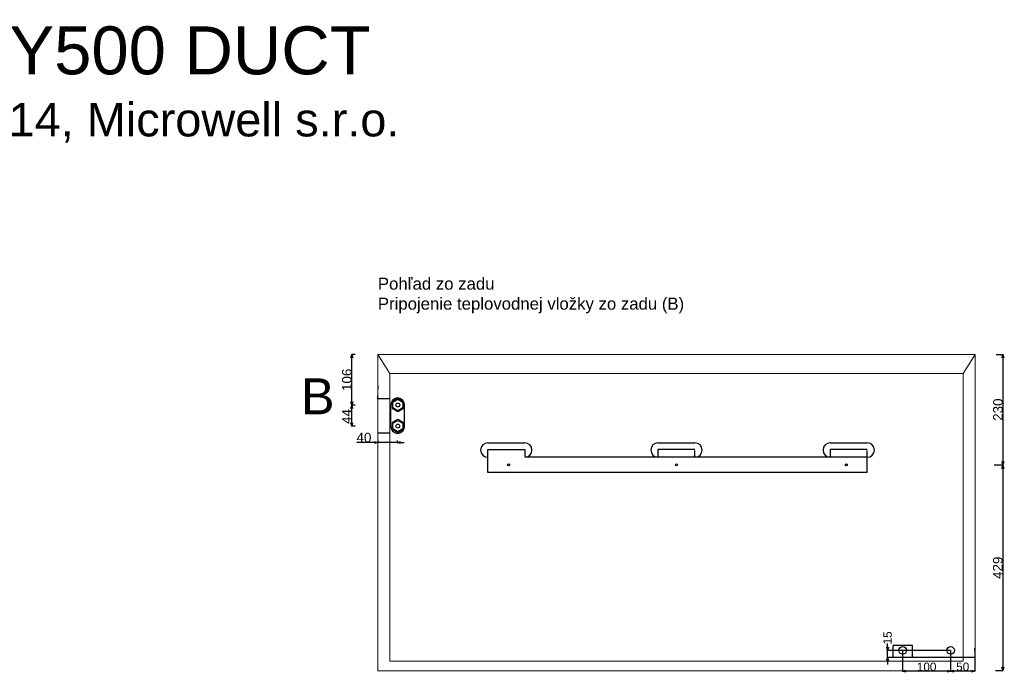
# Model space of a CAD drawing. Extents: x -553 to 3559, y -522 to 2621.
# Tile 4 of 4: x 1503 to 3556, y 1260 to 2621. Entities that reach past the tile are written whole.
import ezdxf

# ---------------------------------------------------------------- set-up
doc = ezdxf.new("R2010")
doc.units = 0
doc.header["$MEASUREMENT"] = 0
doc.linetypes.add('Hidden Line', pattern=[19.5611, 14.1111, -5.45])
for name, color, linetype in [('Desky', 7, 'Continuous'), ('Kóty délkové', 7, 'Continuous'), ('Nábytek a zařízení', 7, 'Continuous'), ('Oblouky a kružnice', 7, 'Continuous'), ('Střechy', 7, 'Continuous'), ('Textové bloky', 7, 'Continuous'), ('Zdi', 7, 'Continuous'), ('Čáry', 7, 'Continuous')]:
    doc.layers.add(name, color=color, linetype=linetype)
doc.styles.add('GENERATED_STYLE_1', font='ARIAL.ttf')
doc.dimstyles.new('Dimstyle_611', dxfattribs={"dimtxt": 17.5, "dimasz": 7.125, "dimexe": 0.18, "dimexo": 0, "dimgap": 0.09, "dimtad": 1, "dimdec": 0, "dimzin": 0, "dimdsep": 46, "dimtxsty": 'GENERATED_STYLE_1', "dimblk": 'ARROWHEAD_3', "dimblk1": 'ARROWHEAD_3', "dimblk2": 'ARROWHEAD_3', "dimcen": 0.09, "dimclrd": 7, "dimclre": 7, "dimclrt": 7, "dimazin": 0, "dimtfac": 1, "dimtdec": 4, "dimtmove": 0, "dimatfit": 0, "dimfxl": 0, "dimtolj": 1, "dimtzin": 0, "dimarcsym": 0})
doc.dimstyles.new('Peter', dxfattribs={"dimtxt": 20, "dimasz": 7.125, "dimexe": 0.18, "dimexo": 0, "dimgap": 0.09, "dimtad": 1, "dimdec": 0, "dimzin": 0, "dimdsep": 46, "dimtxsty": 'GENERATED_STYLE_1', "dimblk": 'ARROWHEAD_3', "dimblk1": 'ARROWHEAD_3', "dimblk2": 'ARROWHEAD_3', "dimcen": 0.09, "dimclrd": 7, "dimclre": 7, "dimclrt": 7, "dimazin": 0, "dimtfac": 1, "dimtdec": 4, "dimtmove": 0, "dimatfit": 0, "dimfxl": 0, "dimtolj": 1, "dimtzin": 0, "dimarcsym": 0})

# ---------------------------------------------------------------- blocks, each defined once
blk = doc.blocks.new('ARROWHEAD_3')
at = {"color": 0, "linetype": 'Continuous'}
blk.add_line((0, 0), (-1, 0), dxfattribs=at)
blk.add_lwpolyline([(-1, 0.2679), (0, 0), (-1, -0.2679)], dxfattribs=at)
blk = doc.blocks.new('*D278')
at = {"color": 7, "linetype": 'Continuous', "lineweight": -2}
for p, q in [((2202.4, 1923), (2195.7, 1923)), ((2195.8, 1824.2), (2195.8, 1915.9)), ((2203, 1817.1), (2195.7, 1817.1))]:
    blk.add_line(p, q, dxfattribs=at)
at = {"layer": 'Defpoints', "color": 0}
for p in [(2195.8, 1923), (2202.4, 1923), (2203, 1817.1)]:
    blk.add_point(p, dxfattribs=at)
at = {"color": 7, "lineweight": -2, "xscale": 7.124999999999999, "yscale": 7.124999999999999, "zscale": 7.124999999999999}
for p, rotation in [((2195.8, 1923), 90), ((2195.8, 1817.1), 270)]:
    blk.add_blockref('ARROWHEAD_3', p, dxfattribs=dict(at, rotation=rotation))
at = {"color": 7, "linetype": 'Continuous', "lineweight": 0, "insert": (2185.5, 1870), "char_height": 20, "attachment_point": 5, "rotation": 90, "style": 'GENERATED_STYLE_1'}
blk.add_mtext('\\A1;106', dxfattribs=at)
blk = doc.blocks.new('*D279')
at = {"color": 7, "linetype": 'Continuous', "lineweight": -2}
for p, q in [((2203, 1817.1), (2195.2, 1817.1)), ((2195.4, 1780.5), (2195.4, 1810)), ((2202.5, 1773.4), (2195.2, 1773.4))]:
    blk.add_line(p, q, dxfattribs=at)
at = {"layer": 'Defpoints', "color": 0}
for p in [(2195.4, 1817.1), (2203, 1817.1), (2202.5, 1773.4)]:
    blk.add_point(p, dxfattribs=at)
at = {"color": 7, "lineweight": -2, "xscale": 7.124999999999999, "yscale": 7.124999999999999, "zscale": 7.124999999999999}
for p, rotation in [((2195.4, 1817.1), 90), ((2195.4, 1773.4), 270)]:
    blk.add_blockref('ARROWHEAD_3', p, dxfattribs=dict(at, rotation=rotation))
at = {"color": 7, "linetype": 'Continuous', "lineweight": 0, "insert": (2185.3, 1793.4), "char_height": 20, "attachment_point": 5, "rotation": 90, "style": 'GENERATED_STYLE_1'}
blk.add_mtext('\\A1;44', dxfattribs=at)
blk = doc.blocks.new('*D283')
at = {"layer": 'Defpoints', "color": 0}
for p in [(3312.7, 1305.7), (3444.1, 1305.7), (3494.6, 1290.7)]:
    blk.add_point(p, dxfattribs=at)
at = {"layer": 'Kóty délkové', "color": 7, "linetype": 'Continuous', "lineweight": -2}
for p, q in [((3312.7, 1312.8), (3312.7, 1320)), ((3444.1, 1305.7), (3312.5, 1305.7)), ((3312.7, 1290.7), (3312.7, 1305.7)), ((3494.6, 1290.7), (3312.5, 1290.7)), ((3312.7, 1290.7), (3312.7, 1276.5))]:
    blk.add_line(p, q, dxfattribs=at)
at = {"layer": 'Kóty délkové', "color": 7, "lineweight": -2, "xscale": 7.124999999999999, "yscale": 7.124999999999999, "zscale": 7.124999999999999}
for p, rotation in [((3312.7, 1305.7), 270), ((3312.7, 1290.7), 90)]:
    blk.add_blockref('ARROWHEAD_3', p, dxfattribs=dict(at, rotation=rotation))
at = {"layer": 'Kóty délkové', "color": 7, "linetype": 'Continuous', "insert": (3312.7, 1331.8), "char_height": 17.5, "attachment_point": 5, "rotation": 90, "style": 'GENERATED_STYLE_1'}
blk.add_mtext('\\A1;15', dxfattribs=at)
blk = doc.blocks.new('*D185')
at = {"layer": 'Defpoints', "color": 0}
for p in [(10507.9, 3857.3), (10558.4, 3842.3), (10507.9, 3814.1)]:
    blk.add_point(p, dxfattribs=at)
at = {"layer": 'Kóty délkové', "color": 7, "linetype": 'Continuous', "lineweight": -2}
for p, q in [((10507.9, 3857.3), (10507.9, 3813.9)), ((10558.4, 3842.3), (10558.4, 3813.9)), ((10551.3, 3814.1), (10515.1, 3814.1))]:
    blk.add_line(p, q, dxfattribs=at)
at = {"layer": 'Kóty délkové', "color": 7, "lineweight": -2, "xscale": 7.124999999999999, "yscale": 7.124999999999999, "zscale": 7.124999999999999, "rotation": 180}
blk.add_blockref('ARROWHEAD_3', (10507.9, 3814.1), dxfattribs=at)
at = {"layer": 'Kóty délkové', "color": 7, "lineweight": -2, "xscale": 7.124999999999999, "yscale": 7.124999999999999, "zscale": 7.124999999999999}
blk.add_blockref('ARROWHEAD_3', (10558.4, 3814.1), dxfattribs=at)
at = {"layer": 'Kóty délkové', "color": 7, "linetype": 'Continuous', "insert": (10533.2, 3823.1), "char_height": 17.5, "attachment_point": 5, "style": 'GENERATED_STYLE_1'}
blk.add_mtext('\\A1;50', dxfattribs=at)
blk = doc.blocks.new('*D186')
at = {"layer": 'Defpoints', "color": 0}
for p in [(10407.9, 3857.3), (10507.9, 3857.3), (10407.9, 3814.1)]:
    blk.add_point(p, dxfattribs=at)
at = {"layer": 'Kóty délkové', "color": 7, "linetype": 'Continuous', "lineweight": -2}
for p, q in [((10407.9, 3857.3), (10407.9, 3813.9)), ((10507.9, 3857.3), (10507.9, 3813.9)), ((10500.8, 3814.1), (10415.1, 3814.1))]:
    blk.add_line(p, q, dxfattribs=at)
at = {"layer": 'Kóty délkové', "color": 7, "lineweight": -2, "xscale": 7.124999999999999, "yscale": 7.124999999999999, "zscale": 7.124999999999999, "rotation": 180}
blk.add_blockref('ARROWHEAD_3', (10407.9, 3814.1), dxfattribs=at)
at = {"layer": 'Kóty délkové', "color": 7, "lineweight": -2, "xscale": 7.124999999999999, "yscale": 7.124999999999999, "zscale": 7.124999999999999}
blk.add_blockref('ARROWHEAD_3', (10507.9, 3814.1), dxfattribs=at)
at = {"layer": 'Kóty délkové', "color": 7, "linetype": 'Continuous', "insert": (10457.9, 3823.1), "char_height": 17.5, "attachment_point": 5, "style": 'GENERATED_STYLE_1'}
blk.add_mtext('\\A1;100', dxfattribs=at)
blk = doc.blocks.new('*D284')
at = {"color": 7, "linetype": 'Continuous', "lineweight": -2}
for p, q in [((3538.8, 1923), (3553.4, 1923)), ((3553.2, 1915.9), (3553.2, 1699.7)), ((3534.7, 1692.5), (3553.4, 1692.5))]:
    blk.add_line(p, q, dxfattribs=at)
at = {"layer": 'Defpoints', "color": 0}
for p in [(3538.8, 1923), (3534.7, 1692.5), (3553.2, 1692.5)]:
    blk.add_point(p, dxfattribs=at)
at = {"color": 7, "lineweight": -2, "xscale": 7.124999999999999, "yscale": 7.124999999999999, "zscale": 7.124999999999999}
for p, rotation in [((3553.2, 1923), 90), ((3553.2, 1692.5), 270)]:
    blk.add_blockref('ARROWHEAD_3', p, dxfattribs=dict(at, rotation=rotation))
at = {"color": 7, "linetype": 'Continuous', "lineweight": 0, "insert": (3542.9, 1807.8), "char_height": 20, "attachment_point": 5, "rotation": 90, "style": 'GENERATED_STYLE_1'}
blk.add_mtext('\\A1;230', dxfattribs=at)
blk = doc.blocks.new('*D285')
at = {"color": 7, "linetype": 'Continuous', "lineweight": -2}
for p, q in [((3553.2, 1692.5), (3552.7, 1692.5)), ((3552.9, 1685.4), (3552.9, 1270.6)), ((3537.5, 1263.5), (3553, 1263.5))]:
    blk.add_line(p, q, dxfattribs=at)
at = {"layer": 'Defpoints', "color": 0}
for p in [(3553.2, 1692.5), (3537.5, 1263.5), (3552.9, 1263.5)]:
    blk.add_point(p, dxfattribs=at)
at = {"color": 7, "lineweight": -2, "xscale": 7.124999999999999, "yscale": 7.124999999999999, "zscale": 7.124999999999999}
for p, rotation in [((3552.9, 1692.5), 90), ((3552.9, 1263.5), 270)]:
    blk.add_blockref('ARROWHEAD_3', p, dxfattribs=dict(at, rotation=rotation))
at = {"color": 7, "linetype": 'Continuous', "lineweight": 0, "insert": (3542.6, 1478), "char_height": 20, "attachment_point": 5, "rotation": 90, "style": 'GENERATED_STYLE_1'}
blk.add_mtext('\\A1;429', dxfattribs=at)
blk = doc.blocks.new('*D301')
at = {"color": 7, "linetype": 'Continuous', "lineweight": -2}
for p, q in [((2250, 1739.2), (2206.2, 1739.2)), ((2250, 1739.2), (2235.8, 1739.2)), ((2250, 1743.4), (2250, 1739.1)), ((2290.3, 1739.2), (2250, 1739.2)), ((2290.3, 1743.4), (2290.3, 1739.1)), ((2290.3, 1739.2), (2304.6, 1739.2))]:
    blk.add_line(p, q, dxfattribs=at)
at = {"layer": 'Defpoints', "color": 0}
for p in [(2250, 1743.4), (2250, 1739.2), (2290.3, 1743.4)]:
    blk.add_point(p, dxfattribs=at)
at = {"color": 7, "lineweight": -2, "xscale": 7.124999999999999, "yscale": 7.124999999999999, "zscale": 7.124999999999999}
blk.add_blockref('ARROWHEAD_3', (2250, 1739.2), dxfattribs=at)
at = {"color": 7, "lineweight": -2, "xscale": 7.124999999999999, "yscale": 7.124999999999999, "zscale": 7.124999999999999, "rotation": 180}
blk.add_blockref('ARROWHEAD_3', (2290.3, 1739.2), dxfattribs=at)
at = {"color": 7, "linetype": 'Continuous', "lineweight": 0, "insert": (2221, 1749.5), "char_height": 20, "attachment_point": 5, "style": 'GENERATED_STYLE_1'}
blk.add_mtext('\\A1;40', dxfattribs=at)
blk = doc.blocks.new('DIM_4', base_point=(10507.9, 3814.1))
at = {"layer": 'Kóty délkové', "color": 7, "linetype": 'Continuous'}
dim = blk.add_aligned_dim(p1=(10507.9, 3857.3), p2=(10407.9, 3857.3), distance=43.2, dimstyle='Dimstyle_611', dxfattribs=at)
dim.commit()
dim.dimension.update_dxf_attribs({"geometry": '*D186', "text_midpoint": (10457.9, 3823.1)})
dim = blk.add_linear_dim(base=(10507.9329, 3814.0913), p1=(10558.4076, 3842.2986), p2=(10507.9329, 3857.2986), angle=180, dimstyle='Dimstyle_611', dxfattribs=at)
dim.commit()
dim.dimension.update_dxf_attribs({"geometry": '*D185', "text_midpoint": (10533.1702, 3823.1151)})

msp = doc.modelspace()

# ---------------------------------------------------------------- linework, layer by layer
at = {"linetype": 'Continuous', "lineweight": 0}
for p, q in [((3495, 1923), (2250, 1923)), ((2250, 1923), (2250, 1263)), ((2275, 1883), (2250, 1923)), ((3470, 1883), (3495, 1923)), ((3495, 1263), (3495, 1923)), ((2275, 1283), (2275, 1883)), ((2275, 1883), (3470, 1883)), ((3470, 1883), (3470, 1283)), ((2275, 1283), (3470, 1283)), ((2250, 1263), (3495, 1263))]:
    msp.add_line(p, q, dxfattribs=at)
at = {"layer": 'Desky', "color": 7, "linetype": 'Continuous'}
msp.add_line((3494.6, 1305.7), (3494.6, 1310.7), dxfattribs=at)
at = {"layer": 'Nábytek a zařízení', "color": 7, "linetype": 'Continuous'}
for p, q in [((3320, 1290.7), (3319.6, 1290.7)), ((3321.1, 1290.7), (3320, 1290.7)), ((3323, 1290.7), (3321.1, 1290.7)), ((3325.5, 1290.7), (3323, 1290.7)), ((3328.5, 1290.7), (3325.5, 1290.7)), ((3332.1, 1290.7), (3328.5, 1290.7)), ((3336.1, 1290.7), (3332.1, 1290.7)), ((3340.3, 1290.7), (3336.1, 1290.7)), ((3344.6, 1290.7), (3340.3, 1290.7)), ((3349, 1290.7), (3344.6, 1290.7)), ((3353.2, 1290.7), (3349, 1290.7)), ((3357.1, 1290.7), (3353.2, 1290.7)), ((3360.7, 1290.7), (3357.1, 1290.7)), ((3363.8, 1290.7), (3360.7, 1290.7)), ((3366.3, 1290.7), (3363.8, 1290.7)), ((3368.1, 1290.7), (3366.3, 1290.7)), ((3369.2, 1290.7), (3368.1, 1290.7)), ((3369.6, 1290.7), (3369.2, 1290.7))]:
    msp.add_line(p, q, dxfattribs=at)
at = {"layer": 'Oblouky a kružnice', "color": 1, "linetype": 'Continuous'}
for centre in [(2291.5, 1817.5), (2291.5, 1773.5)]:
    msp.add_circle(centre, 4, dxfattribs=at)
at = {"layer": 'Oblouky a kružnice', "color": 7, "linetype": 'Continuous'}
for centre, radius in [((2522.7, 1692.5), 2), ((2872.5, 1692.5), 2), ((3226.7, 1692.5), 2), ((3344.1, 1305.7), 8), ((3444.1, 1305.7), 8)]:
    msp.add_circle(centre, radius, dxfattribs=at)
for centre, radius, start, end in [((2291.3, 1818.3), 14, 0, 180), ((2291.3, 1818.1), 14, 0, 180), ((2291.3, 1772.3), 14, 180, 0), ((2291.3, 1772.1), 14, 180, 0), ((2479.2, 1723.5), 15, 90, 270), ((2556.2, 1723.5), 15, 270, 90), ((2834, 1723.5), 15, 90, 270), ((2911, 1723.5), 15, 270, 90), ((3193.2, 1723.5), 15, 90, 270), ((3270.2, 1723.5), 15, 270, 90)]:
    msp.add_arc(centre, radius, start, end, dxfattribs=at)
at = {"layer": 'Střechy', "color": 7, "linetype": 'Continuous'}
for p, q in [((2250.3, 1850.4), (2250.3, 1857.5)), ((2250, 1829.9), (2250, 1836.9))]:
    msp.add_line(p, q, dxfattribs=at)
at = {"layer": 'Zdi', "color": 7, "linetype": 'Continuous'}
for p, q in [((3494.6, 1305.7), (3494.6, 1290.7)), ((3469.6, 1290.7), (3369.6, 1290.7)), ((3494.6, 1290.7), (3469.6, 1290.7))]:
    msp.add_line(p, q, dxfattribs=at)
at = {"layer": 'Čáry', "color": 7, "linetype": 'Continuous'}
for p, q in [((2275.3, 1830.6), (2250.3, 1830.6)), ((2277.3, 1772.1), (2277.3, 1818.1)), ((2305.3, 1772.3), (2305.3, 1818.3)), ((2305.3, 1772.1), (2305.3, 1818.1)), ((2275.3, 1758.6), (2250.3, 1758.6)), ((2479.2, 1738.5), (2556.3, 1738.5)), ((2479.2, 1724.5), (2556.2, 1724.5)), ((2479.2, 1676.5), (2479.2, 1724.5)), ((2834, 1738.5), (2911.1, 1738.5)), ((2911, 1724.5), (2834, 1724.5)), ((3193.2, 1738.5), (3270.3, 1738.5)), ((3270.2, 1724.5), (3193.2, 1724.5)), ((3270.2, 1708.5), (2556.2, 1708.5)), ((3270.2, 1676.5), (3270.2, 1708.5)), ((3270.2, 1676.5), (2479.2, 1676.5)), ((3324.6, 1290.7), (3324.6, 1315.7)), ((3364.6, 1315.7), (3324.6, 1315.7)), ((3364.6, 1290.7), (3364.6, 1315.7))]:
    msp.add_line(p, q, dxfattribs=at)
at = {"layer": 'Čáry', "color": 1, "linetype": 'Continuous'}
for p, q in [((2291.5, 1831), (2279.8, 1824.3)), ((2281.2, 1823.5), (2291.5, 1829.5)), ((2303.2, 1824.3), (2291.5, 1831)), ((2291.5, 1829.5), (2301.9, 1823.5)), ((2279.8, 1824.3), (2279.8, 1810.8)), ((2279.8, 1810.8), (2291.5, 1804)), ((2281.1, 1811.5), (2281.2, 1823.5)), ((2291.5, 1805.5), (2281.1, 1811.5)), ((2301.9, 1811.5), (2291.5, 1805.5)), ((2291.5, 1804), (2303.2, 1810.8)), ((2301.9, 1823.5), (2301.9, 1811.5)), ((2303.2, 1810.8), (2303.2, 1824.3)), ((2291.5, 1787), (2279.8, 1780.3)), ((2303.2, 1780.3), (2291.5, 1787)), ((2279.8, 1780.3), (2279.8, 1766.8)), ((2279.8, 1766.8), (2291.5, 1760)), ((2281.1, 1767.5), (2281.2, 1779.5)), ((2291.5, 1761.5), (2281.1, 1767.5)), ((2281.2, 1779.5), (2291.5, 1785.5)), ((2291.5, 1785.5), (2301.9, 1779.5)), ((2301.9, 1767.5), (2291.5, 1761.5)), ((2291.5, 1760), (2303.2, 1766.8)), ((2301.9, 1779.5), (2301.9, 1767.5)), ((2303.2, 1766.8), (2303.2, 1780.3))]:
    msp.add_line(p, q, dxfattribs=at)
at = {"layer": 'Čáry', "color": 7, "linetype": 'Hidden Line'}
for p, q in [((2556.2, 1724.5), (2556.2, 1708.5)), ((2834, 1724.5), (2834, 1708.5)), ((2911, 1708.5), (2911, 1724.5)), ((3193.2, 1724.5), (3193.2, 1708.5)), ((3270.2, 1708.5), (3270.2, 1724.5))]:
    msp.add_line(p, q, dxfattribs=at)

# ---------------------------------------------------------------- block references
at = {"layer": 'Kóty délkové', "color": 7, "linetype": 'Continuous'}
msp.add_blockref('DIM_4', (3444.1, 1262.5), dxfattribs=at)

# ---------------------------------------------------------------- texts
at = {"layer": 'Textové bloky', "color": 7, "style": 'GENERATED_STYLE_1'}
for s, insert, char_height, width, attachment_point in [('{DRY500 DUCT}', (1757.5, 2556.3), 100, 4039.113, 5), ('{v. 01/2014, Microwell s.r.o.}', (1713.5, 2406.1), 70, 3946.937, 5), ('{Pohľad zo zadu\\PPripojenie teplovodnej vložky zo zadu (B)}', (2250, 2083), 25, 750, 1), ('{\\C1;B}', (2089.8, 1873.1), 75, 291.06, 1)]:
    msp.add_mtext(s, dxfattribs=dict(at, insert=insert, char_height=char_height, width=width, attachment_point=attachment_point))

# ---------------------------------------------------------------- dimensions: what is measured, and where the dimension line sits
at = {"linetype": 'Continuous', "lineweight": 0}
for base, p1, p2, picture, middle in [((2195.8, 1923), (2203, 1817.1), (2202.4, 1923), '*D278', (2185.5, 1870)), ((3552.9, 1263.5), (3553.2, 1692.5), (3537.5, 1263.5), '*D285', (3542.6, 1478))]:
    dim = msp.add_linear_dim(base=base, p1=p1, p2=p2, angle=90, dimstyle='Peter', dxfattribs=at)
    dim.commit()
    dim.dimension.update_dxf_attribs({"geometry": picture, "text_midpoint": middle})
for base, p1, p2, picture, middle in [((3553.2315, 1692.5381), (3538.8086, 1923), (3534.6659, 1692.5381), '*D284', (3553.2315, 1807.7691)), ((2195.4, 1817.1), (2202.5, 1773.4), (2203, 1817.1), '*D279', (2195.4, 1793.4))]:
    dim = msp.add_linear_dim(base=base, p1=p1, p2=p2, angle=90, dimstyle='Peter', dxfattribs=at)
    dim.commit()
    dim.dimension.update_dxf_attribs({"geometry": picture, "text_midpoint": middle, "dimtype": 160})
dim = msp.add_linear_dim(base=(2250, 1739.2), p1=(2290.3, 1743.4), p2=(2250, 1743.4), dimstyle='Peter', dxfattribs=at)
dim.commit()
dim.dimension.update_dxf_attribs({"geometry": '*D301', "text_midpoint": (2221, 1739.2), "dimtype": 160})
at = {"layer": 'Kóty délkové', "color": 7, "linetype": 'Continuous'}
dim = msp.add_linear_dim(base=(3312.7, 1305.7), p1=(3494.6, 1290.7), p2=(3444.1, 1305.7), angle=90, dimstyle='Dimstyle_611', dxfattribs=at)
dim.commit()
dim.dimension.update_dxf_attribs({"geometry": '*D283', "text_midpoint": (3312.7, 1331.8), "text_rotation": 90})

doc.saveas('drawing.dxf')
